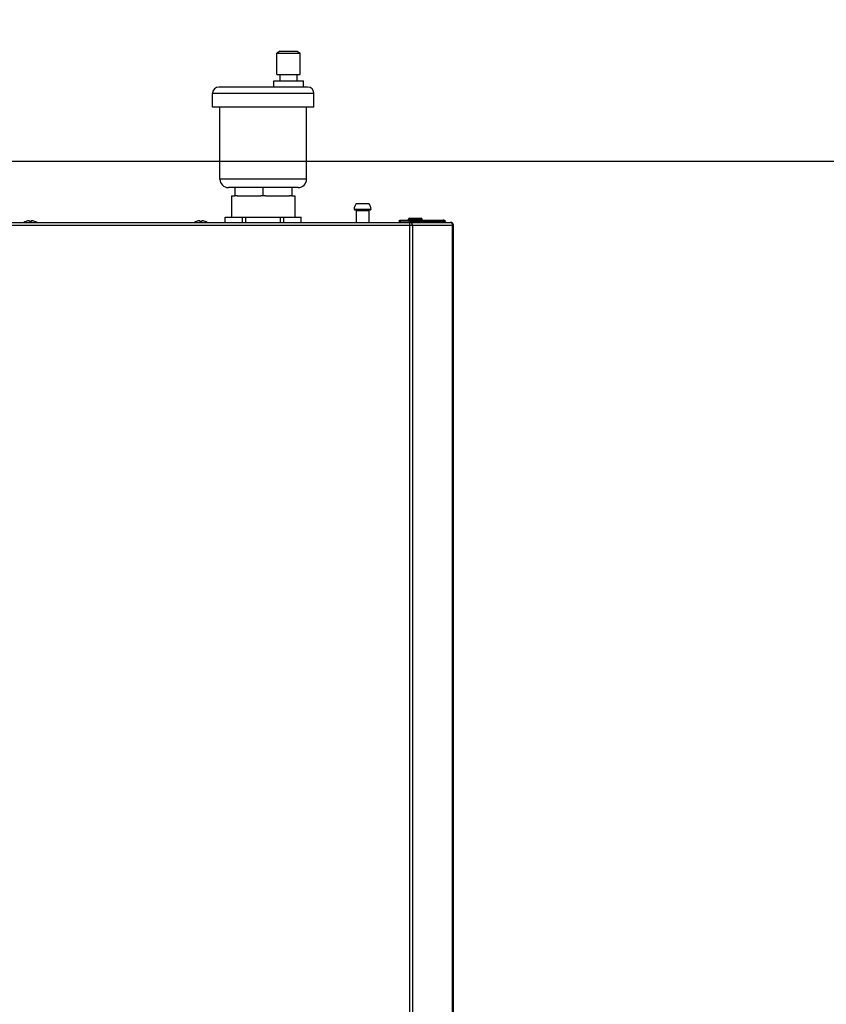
# Model space of a CAD drawing. Header units: centimetres. Extents: x 1912 to 37354, y 4932 to 6633.
# Tile 50 of 236: x 13894 to 13932, y 5695 to 5741. Entities that reach past the tile are written whole.
import ezdxf
from ezdxf import colors
from ezdxf.entities.mleader import LeaderData, LeaderLine
from ezdxf.math import Vec2, Vec3

# ---------------------------------------------------------------- set-up
doc = ezdxf.new("R2010")
doc.units = ezdxf.units.CM
doc.layers.add('$_urządzenia', color=250, linetype='Continuous')
doc.layers.add('IS_Opis', color=250, linetype='Continuous', lineweight=9)
doc.styles.add('styl1', font='ARIALN.TTF')

# ---------------------------------------------------------------- blocks, each defined once
blk = doc.blocks.new('A$C92957c0b')
at = {"layer": '$_urządzenia'}
for p, q in [((218, 52), (216.5, 51)), ((218, 52), (226, 52)), ((226, 52), (227.5, 51)), ((216.5, 51), (227.5, 51)), ((216.5, 41), (216.5, 51)), ((227.5, 41), (227.5, 51)), ((215, 38), (229, 38)), ((215, 35), (215, 38)), ((216.5, 41), (227.5, 41)), ((218, 38), (218, 41)), ((226, 38), (226, 41)), ((229, 35), (229, 38)), ((231, 35), (189, 35)), ((234, 32), (186, 32)), ((186, 25.5), (186, 32)), ((234, 25.5), (234, 32)), ((234, 25.5), (186, 25.5)), ((189.5, -8.5), (189.5, 25.5)), ((230.5, -8.5), (230.5, 25.5)), ((230.5, -8.5), (189.5, -8.5)), ((226.5, -12.5), (193.5, -12.5)), ((196.5, -12.5), (196.5, -16.5)), ((210, -16.5), (210, -12.5)), ((223.5, -12.5), (223.5, -16.5)), ((195, -16.5), (196.5, -16.5)), ((195, -16.5), (195, -26.5)), ((197.6, -16.5), (196.5, -16.5)), ((197.6, -16.5), (208.9, -16.5)), ((211.1, -16.5), (208.9, -16.5)), ((211.1, -16.5), (222.4, -16.5)), ((223.5, -16.5), (222.4, -16.5)), ((223.5, -16.5), (225, -16.5)), ((225, -16.5), (225, -26.5)), ((253, -22.8), (261, -22.8)), ((260.6, -23.1), (253.4, -23.1)), ((254.05, -20.1), (259.95, -20.1)), ((192, -26.5), (228, -26.5)), ((192, -29), (192, -26.5)), ((192.02, -29), (192.02, -26.5)), ((200.27, -29), (200.27, -26.5)), ((201.75, -29), (201.75, -26.5)), ((218.25, -29), (218.25, -26.5)), ((219.73, -29), (219.73, -26.5)), ((227.98, -29), (227.98, -26.5)), ((228, -29), (228, -26.5)), ((254.05, -23.4), (259.95, -23.4)), ((254.05, -23.4), (254.05, -29)), ((259.95, -23.4), (259.95, -29)), ((278.74, -27.5), (285.24, -27.5)), ((278.74, -28), (278.74, -27.5)), ((279.24, -27), (284.74, -27)), ((285.24, -28), (285.24, -27.5)), ((0, -29), (298.6, -29)), ((0, -30.4), (300, -30.4)), ((97.77, -28.56), (97.77, -28.54)), ((97.85, -28.56), (97.85, -28.54)), ((99.35, -28.56), (99.35, -28.22)), ((100.27, -28.22), (100.27, -28.55)), ((100.35, -28.22), (100.35, -28.56)), ((101.85, -28.54), (101.85, -28.56)), ((178.38, -28.56), (178.38, -28.54)), ((178.46, -28.56), (178.46, -28.54)), ((179.96, -28.56), (179.96, -28.22)), ((180.88, -28.22), (180.88, -28.55)), ((180.96, -28.22), (180.96, -28.56)), ((182.46, -28.54), (182.46, -28.56)), ((274.49, -28), (296, -28)), ((274.49, -28.7), (274.49, -28)), ((274.49, -28.7), (278.98, -28.7)), ((274.75, -28), (274.75, -28.7)), ((279.15, -28.1), (278.96, -28.75)), ((278.97, -28.74), (278.96, -28.75)), ((278.96, -28.75), (278.96, -28.75)), ((278.99, -28), (278.99, -28.59)), ((279.13, -28.91), (279.48, -28.41)), ((279.2, -29), (279.13, -28.91)), ((279.34, -1127), (279.34, -29)), ((279.75, -28.79), (279.48, -28.41)), ((295.89, -28.41), (279.48, -28.41)), ((279.61, -29), (279.75, -28.79)), ((296.16, -28.79), (279.75, -28.79)), ((280.56, -30.4), (280.56, -1125.6)), ((295.24, -28), (295.19, -28)), ((295.34, -28), (295.34, -28.02)), ((296.16, -28.79), (295.89, -28.41)), ((295.98, -28), (295.98, -28.54)), ((296, -28), (296, -28.56)), ((299.63, -1125.6), (299.63, -30.4)), ((300, -1125.6), (300, -30.4))]:
    blk.add_line(p, q, dxfattribs=at)
for points in [[(279.13, -28.91), (279.12, -28.88), (279.1, -28.86), (279.08, -28.84), (279.06, -28.82), (279.04, -28.81), (279.03, -28.79), (279.01, -28.77), (278.98, -28.76), (278.96, -28.75)], [(278.99, -28.59), (278.99, -28.59), (278.99, -28.6), (278.99, -28.6), (278.99, -28.6), (278.99, -28.61), (278.99, -28.62), (278.99, -28.63), (278.99, -28.64), (278.99, -28.65), (278.98, -28.66), (278.98, -28.67), (278.98, -28.69), (278.98, -28.7)], [(279.15, -28.1), (279.13, -28.08), (279.11, -28.06), (279.1, -28.04), (279.08, -28.03), (279.06, -28.02), (279.04, -28.01), (279.03, -28), (279.01, -28), (278.99, -28)], [(279.48, -28.41), (279.45, -28.37), (279.42, -28.32), (279.38, -28.28), (279.34, -28.25), (279.31, -28.21), (279.27, -28.18), (279.23, -28.15), (279.19, -28.12), (279.15, -28.1)], [(280.1, -29), (280.08, -29), (280.06, -29), (280.04, -28.99), (280.02, -28.99), (280, -28.98), (279.98, -28.98), (279.96, -28.97), (279.94, -28.96), (279.92, -28.95), (279.9, -28.93), (279.88, -28.92), (279.86, -28.91), (279.84, -28.89), (279.82, -28.87), (279.8, -28.86), (279.79, -28.84), (279.77, -28.82), (279.75, -28.79)], [(280.46, -29.7), (280.44, -29.65), (280.42, -29.6), (280.41, -29.56), (280.39, -29.51), (280.37, -29.47), (280.34, -29.43), (280.32, -29.39), (280.3, -29.35), (280.28, -29.32), (280.25, -29.28), (280.23, -29.25), (280.2, -29.22), (280.17, -29.19), (280.14, -29.16), (280.12, -29.14), (280.09, -29.11), (280.06, -29.09), (280.03, -29.07), (280, -29.06), (279.97, -29.04), (279.94, -29.03), (279.91, -29.02), (279.88, -29.01), (279.84, -29), (279.81, -29), (279.78, -29)], [(280.56, -30.4), (280.56, -30.34), (280.56, -30.29), (280.56, -30.23), (280.55, -30.18), (280.55, -30.12), (280.54, -30.06), (280.53, -30.01), (280.52, -29.96), (280.51, -29.9), (280.5, -29.85), (280.49, -29.8), (280.47, -29.75), (280.46, -29.7)], [(295.89, -28.41), (295.85, -28.36), (295.81, -28.31), (295.77, -28.27), (295.73, -28.23), (295.69, -28.19), (295.64, -28.15), (295.59, -28.12), (295.55, -28.09), (295.5, -28.07), (295.45, -28.05), (295.4, -28.03), (295.35, -28.02), (295.29, -28.01), (295.24, -28)], [(296.51, -29), (296.49, -29), (296.47, -29), (296.45, -28.99), (296.43, -28.99), (296.41, -28.98), (296.38, -28.98), (296.36, -28.97), (296.34, -28.96), (296.32, -28.95), (296.3, -28.93), (296.28, -28.92), (296.27, -28.91), (296.25, -28.89), (296.23, -28.87), (296.21, -28.86), (296.19, -28.84), (296.18, -28.82), (296.16, -28.79)], [(299.63, -30.4), (299.63, -30.34), (299.62, -30.29), (299.62, -30.23), (299.61, -30.18), (299.6, -30.12), (299.59, -30.06), (299.58, -30.01), (299.57, -29.96), (299.55, -29.9), (299.53, -29.85), (299.51, -29.8), (299.49, -29.75), (299.47, -29.7), (299.45, -29.65), (299.42, -29.6), (299.39, -29.56), (299.36, -29.51), (299.33, -29.47), (299.3, -29.43), (299.27, -29.39), (299.23, -29.35), (299.2, -29.32), (299.16, -29.28), (299.12, -29.25), (299.09, -29.22), (299.05, -29.19), (299, -29.16), (298.96, -29.14), (298.92, -29.11), (298.88, -29.09), (298.83, -29.07), (298.79, -29.06), (298.74, -29.04), (298.7, -29.03), (298.65, -29.02), (298.6, -29.01), (298.56, -29), (298.51, -29), (298.46, -29)]]:
    blk.add_lwpolyline(points, dxfattribs=at)
for centre, radius, start, end in [((189, 32), 3, 90, 180), ((231, 32), 3, 0, 90), ((193.5, -8.5), 4, 180, 270), ((226.5, -8.5), 4, 270, 0), ((257, -22.8), 4, 137.5189, 180), ((253.53, -22.51), 0.6, 208.677, 257.8382), ((253.75, -23.4), 0.3, 0, 90), ((257, -22.8), 4, 0, 42.4811), ((260.25, -23.4), 0.3, 90, 180), ((260.47, -22.51), 0.6, 282.1618, 331.323), ((279.24, -27.5), 0.5, 90, 180), ((284.74, -27.5), 0.5, 0, 90), ((99.77, -33.93), 5.75, 110.3544, 121), ((99.85, -33.93), 5.75, 110.3544, 121), ((99.77, -33.93), 5.73, 95.0076, 110.4353), ((99.85, -33.93), 5.73, 95.0076, 110.4353), ((99.85, -33.93), 5.39, 84.6783, 95.3217), ((99.77, -33.93), 5.39, 94.1381, 94.52), ((99.77, -33.93), 5.73, 84.2371, 84.9924), ((99.85, -33.93), 5.73, 69.5647, 84.9924), ((99.85, -33.93), 5.75, 59, 69.6456), ((180.38, -33.93), 5.75, 110.3544, 121), ((180.46, -33.93), 5.75, 110.3544, 121), ((180.38, -33.93), 5.73, 95.0076, 110.4353), ((180.46, -33.93), 5.73, 95.0076, 110.4353), ((180.46, -33.93), 5.39, 84.6783, 95.3217), ((180.38, -33.93), 5.39, 94.1381, 94.52), ((180.38, -33.93), 5.73, 84.2371, 84.9924), ((180.46, -33.93), 5.73, 69.5647, 84.9924), ((180.46, -33.93), 5.75, 59, 69.6456), ((257, -33.93), 5.75, 120.8779, 121), ((257, -33.93), 5.75, 59, 59.1221), ((298.6, -30.4), 1.4, 0, 90)]:
    blk.add_arc(centre, radius, start, end, dxfattribs=at)

msp = doc.modelspace()

# ---------------------------------------------------------------- block references
at = {"layer": '$_urządzenia', "xscale": 0.1, "yscale": 0.1, "zscale": 0.1}
msp.add_blockref('A$C92957c0b', (13884.638, 5734.494), dxfattribs=at)

# ---------------------------------------------------------------- leaders
at = {"layer": 'IS_Opis'}
ml = msp.add_multileader_mtext('Standard', dxfattribs=at)
ml.set_content('Projektowany kocioł gazowy 1-funkcyjny 100kW z zamkniętą komorą spalania. Kotły zamontować na prefabrykowanym stelażu', color=256, style='styl1')
ml.set_leader_properties()
ml.build(insert=Vec2(0, 0))
ml.multileader.update_dxf_attribs({"dogleg_length": 5, "arrow_head_size": 7.5})
ctx = ml.context
ctx.base_point, ctx.char_height, ctx.arrow_head_size, ctx.landing_gap_size, ctx.plane_origin = Vec3(13594.447, 5786.957), 12, 7.5, 5, Vec3(14031.09, 5884.081)
ctx.text_align_type = 2
notes = []
notes.append((ctx, [(1, (1, 1, 0), (13884.638, 5786.957), (-1, 0), 18.917, [(2, [(13884.638, 5734.494), (14044.638, 5734.494), (13964.638, 5734.494)], 0, [])])]))
ctx.mtext.insert, ctx.mtext.width, ctx.mtext.defined_height, ctx.mtext.alignment, ctx.mtext.flow_direction = Vec3(13860.721, 5794.721), 272.7828, 76.915, 3, 5
for ctx, leaders in notes:
    for number, flags, end, landing, length, lines in leaders:
        leader = LeaderData()
        leader.index, (leader.has_last_leader_line, leader.has_dogleg_vector, leader.attachment_direction) = number, flags
        leader.last_leader_point, leader.dogleg_vector, leader.dogleg_length = Vec3(end), Vec3(landing), length
        for number, points, colour, breaks in lines:
            line = LeaderLine()
            line.index, line.vertices, line.color, line.breaks = number, Vec3.list(points), colors.encode_raw_color(colour), breaks
            leader.lines.append(line)
        ctx.leaders.append(leader)

doc.saveas('drawing.dxf')
